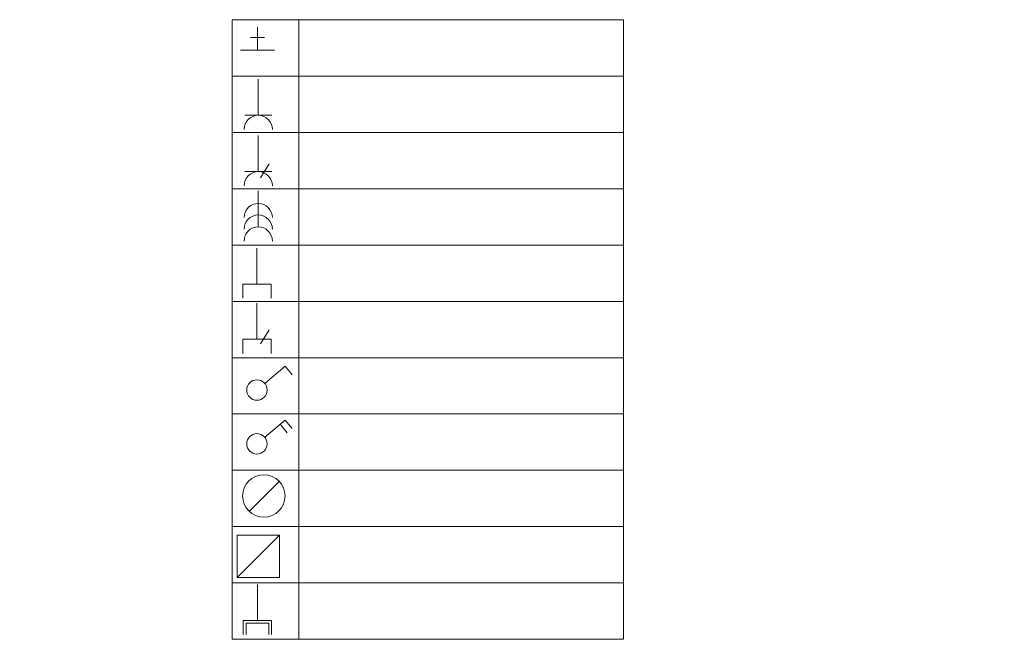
# Model space of a CAD drawing. Header units: millimetres. Extents: x -60479 to 14193, y -32440 to 949.
# Tile 62 of 68: x 1543 to 10637, y -25734 to -20014. Entities that reach past the tile are written whole.
import ezdxf

# ---------------------------------------------------------------- set-up
doc = ezdxf.new("R2010")
doc.units = ezdxf.units.MM
doc.header["$LTSCALE"] = 8
for name, color, linetype, lineweight in [('BAM_WYPOSAŻENIE KRATKI ŚCIEKOWE', 132, 'Continuous', 0), ('BAM_WYPOSAŻENIE KUCHNIA', 110, 'Continuous', 0), ('instalacje', 6, 'Continuous', 0), ('RZUT_wymiarowanie', 2, 'Continuous', 0)]:
    doc.layers.add(name, color=color, linetype=linetype, lineweight=lineweight)

# ---------------------------------------------------------------- blocks, each defined once
blk = doc.blocks.new('fwergerg')
at = {"layer": 'instalacje'}
for p, q in [((12069.5, -9310.6), (12142.2, -9249.7)), ((12124.1, -9264.9), (12149.4, -9295.1)), ((12142.2, -9249.7), (12167.5, -9279.9))]:
    blk.add_line(p, q, dxfattribs=at)
blk.add_circle((12042, -9334.2), 36.2, dxfattribs=at)
blk = doc.blocks.new('wef')
at = {"layer": 'instalacje'}
blk.add_lwpolyline([(5453.5, 17546.1), (5560.1, 17652.5)], dxfattribs=at)
blk.add_circle((5505.5, 17601.4), 75.3, dxfattribs=at)

msp = doc.modelspace()

# ---------------------------------------------------------------- linework, layer by layer
at = {"layer": 'instalacje'}
for p, q in [((3805.6, -23371.6), (3994.7, -23213.3)), ((3994.7, -23213.3), (4060.5, -23291.8)), ((3550.8, -25164.8), (3942.2, -24773.8)), ((3942.2, -24773.8), (3550.8, -24773.8)), ((3550.8, -24773.8), (3550.8, -25164.8)), ((3942.2, -25164.8), (3942.2, -24773.8)), ((3550.8, -25164.8), (3942.2, -25164.8))]:
    msp.add_line(p, q, dxfattribs=at)
at = {"layer": 'instalacje', "elevation": 0}
for points in [[(3738.7, -20296.2), (3738.7, -20084)], [(3803, -20179.1), (3674.3, -20179.1)], [(3582.1, -20296.2), (3895.2, -20296.2)], [(3745.8, -20897.1), (3745.8, -20564.2)], [(3870.5, -20897.1), (3621.1, -20897.1)], [(3745.8, -21416.8), (3745.8, -21084)], [(3768.2, -21472.9), (3845.9, -21343.7)], [(3870.5, -21416.8), (3621.1, -21416.8)], [(3745.8, -21926.7), (3745.8, -21593.9)], [(3734.2, -22455.3), (3734.2, -22122.4)], [(3603.6, -22455.3), (3864.8, -22455.3)], [(3603.6, -22585.9), (3603.6, -22455.3)], [(3864.8, -22585.9), (3864.8, -22455.3)], [(3734.2, -22964.2), (3734.2, -22631.4)], [(3768.2, -23005.4), (3845.9, -22876.1)], [(3603.6, -22964.2), (3864.8, -22964.2)], [(3603.6, -23094.8), (3603.6, -22964.2)], [(3864.8, -23094.8), (3864.8, -22964.2)], [(3738.7, -25559.9), (3738.7, -25227.1)], [(3608.1, -25559.9), (3869.3, -25559.9)], [(3608.1, -25690.5), (3608.1, -25559.9)], [(3634.1, -25585.9), (3843.3, -25585.9)], [(3634.1, -25690.5), (3634.1, -25585.9)], [(3843.3, -25690.5), (3843.3, -25585.9)], [(3869.3, -25690.5), (3869.3, -25559.9)]]:
    msp.add_lwpolyline(points, dxfattribs=at)
at = {"layer": 'instalacje'}
msp.add_circle((3734.2, -23433), 94.2, dxfattribs=at)
for centre, start in [((3745.8, -21027.7), 0), ((3745.8, -21547.5), 0), ((3745.8, -21841.2), 360), ((3745.8, -21947.1), 360), ((3745.8, -22057.4), 360)]:
    msp.add_arc(centre, 130.6, start, 180, dxfattribs=at)
at = {"layer": 'RZUT_wymiarowanie'}
for p, q in [((3505.6, -20014.3), (7121.1, -20014.3)), ((3505.6, -20014.3), (3505.6, -25734.3)), ((7121.1, -20014.3), (7121.1, -25734.3)), ((3505.6, -20534.3), (7121.1, -20534.3)), ((3505.6, -21054.3), (7121.1, -21054.3)), ((3505.6, -21574.3), (7121.1, -21574.3)), ((3505.6, -22094.3), (7121.1, -22094.3)), ((3505.6, -22614.3), (7121.1, -22614.3)), ((3505.6, -23134.3), (7121.1, -23134.3)), ((3505.6, -23654.3), (7121.1, -23654.3)), ((3505.6, -24174.3), (7121.1, -24174.3)), ((3505.6, -24694.3), (7121.1, -24694.3)), ((3505.6, -25214.3), (7121.1, -25214.3)), ((3505.6, -25734.3), (7121.1, -25734.3))]:
    msp.add_line(p, q, dxfattribs=at)
at = {"layer": 'RZUT_wymiarowanie', "elevation": 0}
msp.add_lwpolyline([(4120, -25734.3), (4120, -20014.3)], dxfattribs=at)

# ---------------------------------------------------------------- block references
at = {"layer": 'BAM_WYPOSAŻENIE KRATKI ŚCIEKOWE', "xscale": 2.6, "yscale": 2.6, "zscale": 2.6}
msp.add_blockref('wef', (-10516.4, -70174.6), dxfattribs=at)
at = {"layer": 'BAM_WYPOSAŻENIE KUCHNIA', "xscale": 2.6, "yscale": 2.6, "zscale": 2.6}
msp.add_blockref('fwergerg', (-27575.1, 339.1), dxfattribs=at)

doc.saveas('drawing.dxf')
